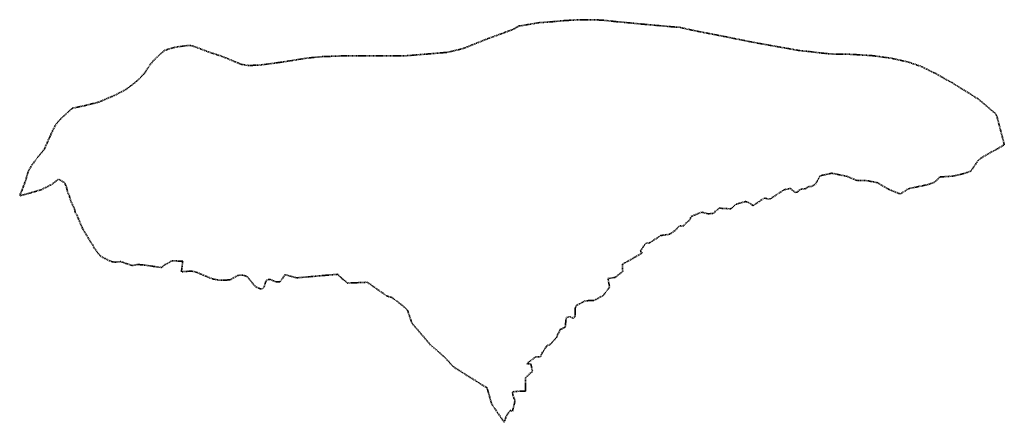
# Model space of a CAD drawing. Header units: metres. Extents: x 7423100 to 7431699, y 5527887 to 5533362.
# Tile 113 of 114: x 7426519 to 7428400, y 5532592 to 5533362. Entities that reach past the tile are written whole.
import ezdxf

# ---------------------------------------------------------------- set-up
doc = ezdxf.new("R2010")
doc.units = ezdxf.units.M
doc.header["$MEASUREMENT"] = 0
doc.linetypes.add('1.5_1.0', pattern=[2.5, 1.5, -1])
doc.layers.add('216-obręb ewidencyjny', color=7, linetype='CONTINUOUS')

msp = doc.modelspace()

# ---------------------------------------------------------------- linework, layer by layer
at = {"layer": '216-obręb ewidencyjny', "color": 7, "linetype": '1.5_1.0', "lineweight": 35, "flags": 128}
msp.add_lwpolyline([(7427856.1, 5533001.85), (7427860.42, 5533000.76), (7427878.01, 5533000.38), (7427886.6, 5533008.59), (7427905.49, 5533014.21), (7427911, 5533012.52), (7427919.92, 5533006.23), (7427941.39, 5533020.76), (7427952.09, 5533018.67), (7427978.58, 5533036.3), (7427991.37, 5533039.32), (7428000.78, 5533031.33), (7428004.88, 5533032.35), (7428010.18, 5533037.34), (7428020.58, 5533038.95), (7428026.27, 5533043.06), (7428032.37, 5533043.17), (7428038.77, 5533047.18), (7428048.15, 5533063.39), (7428061.98, 5533066.4), (7428070.35, 5533068.22), (7428081.89, 5533065.84), (7428082.36, 5533065.74), (7428085.46, 5533065.12), (7428098.36, 5533062.45), (7428110.39, 5533057.64), (7428119.27, 5533054.07), (7428130.77, 5533054.49), (7428139.57, 5533053.7), (7428152.08, 5533051.21), (7428156.68, 5533050.32), (7428168.31, 5533043.53), (7428178.41, 5533037.64), (7428186.87, 5533034.21), (7428201.31, 5533028.37), (7428207.43, 5533032.49), (7428216.6, 5533038.69), (7428237.11, 5533042.98), (7428242.99, 5533044.21), (7428253.59, 5533046.43), (7428266.59, 5533051.05), (7428276.87, 5533061.14), (7428302.18, 5533062.69), (7428323.99, 5533067.92), (7428335.97, 5533072.33), (7428346.37, 5533087.46), (7428350.35, 5533093.25), (7428353.17, 5533095.29), (7428358.23, 5533099.08), (7428384.14, 5533113.56), (7428399, 5533122.14), (7428399.88, 5533122.56), (7428391.72, 5533153.7), (7428385.43, 5533177.7), (7428385.15, 5533178.78), (7428382.35, 5533182.67), (7428375.09, 5533188.8), (7428368.99, 5533193.95), (7428355.03, 5533205.75), (7428349.81, 5533210.17), (7428339.81, 5533216.38), (7428333.51, 5533220.4), (7428324.53, 5533226.13), (7428320.55, 5533228.32), (7428315.49, 5533231.46), (7428304.1, 5533238.54), (7428301.99, 5533239.84), (7428300.61, 5533240.63), (7428271.41, 5533257.26), (7428266.27, 5533259.79), (7428264.29, 5533260.77), (7428251.37, 5533267.14), (7428240.37, 5533272.54), (7428231.95, 5533275.35), (7428228.87, 5533276.38), (7428227.86, 5533276.72), (7428215.39, 5533280.88), (7428183.37, 5533287.98), (7428151.13, 5533292.44), (7428149.88, 5533292.62), (7428132.76, 5533293.75), (7428114.41, 5533294.95), (7428109.66, 5533295.27), (7428088.32, 5533295.62), (7428082.82, 5533295.53), (7428080.28, 5533295.58), (7428074.67, 5533295.71), (7428058.97, 5533296.93), (7428046.02, 5533298.33), (7428021.92, 5533301.28), (7428017.96, 5533301.57), (7428014.47, 5533301.83), (7428009.16, 5533302.37), (7427992.61, 5533305.35), (7427987.67, 5533306.24), (7427972.51, 5533308.97), (7427953.32, 5533312.36), (7427936.62, 5533315.32), (7427923.54, 5533317.63), (7427918.18, 5533318.71), (7427914.25, 5533319.5), (7427890.06, 5533324.36), (7427880.72, 5533326.23), (7427869.72, 5533328.45), (7427849.17, 5533332.43), (7427833.04, 5533335.56), (7427825.61, 5533337), (7427818.63, 5533338.45), (7427810.59, 5533340.11), (7427793.3, 5533343.68), (7427779.63, 5533347.06), (7427775.2, 5533347.16), (7427760.96, 5533348.29), (7427756.62, 5533348.74), (7427744.05, 5533349.88), (7427727.11, 5533351.4), (7427709.44, 5533352.99), (7427706.99, 5533353.23), (7427677.94, 5533355.98), (7427673.79, 5533356.38), (7427659.83, 5533357.71), (7427657.37, 5533357.95), (7427650.9, 5533358.64), (7427647.98, 5533358.95), (7427633.07, 5533360.54), (7427632.4, 5533360.61), (7427623.84, 5533360.98), (7427611.62, 5533361.51), (7427605.57, 5533361.45), (7427600.09, 5533361.41), (7427586.62, 5533361.28), (7427566.9, 5533360.24), (7427561.47, 5533359.95), (7427546.38, 5533358.57), (7427536.99, 5533357.71), (7427526.26, 5533356.9), (7427512.1, 5533355.84), (7427510.24, 5533355.7), (7427494.7, 5533352.98), (7427484.43, 5533351.3), (7427478.11, 5533350.27), (7427473.23, 5533349.47), (7427459.47, 5533342.26), (7427440.43, 5533335.19), (7427435.19, 5533333.28), (7427412.41, 5533324.95), (7427391.75, 5533316.71), (7427388.67, 5533315.48), (7427387.29, 5533314.93), (7427371.02, 5533308.43), (7427369.69, 5533307.9), (7427366.21, 5533306.52), (7427365.69, 5533306.31), (7427364.72, 5533306.07), (7427335.92, 5533299.16), (7427299.84, 5533296.13), (7427296.99, 5533295.89), (7427294.8, 5533295.71), (7427264.77, 5533293.19), (7427262.19, 5533292.98), (7427251.59, 5533292.38), (7427236, 5533292.39), (7427196.58, 5533292.42), (7427151.2, 5533292.74), (7427146.52, 5533292.77), (7427121.5, 5533291.83), (7427111.3, 5533291.45), (7427108.18, 5533291.33), (7427097.28, 5533290.98), (7427094.06, 5533290.68), (7427067.92, 5533288.19), (7427045.81, 5533284.63), (7427018.28, 5533280.19), (7427014.22, 5533279.67), (7426977.81, 5533274.94), (7426956.55, 5533273.95), (7426942.19, 5533276.16), (7426941.08, 5533276.69), (7426933.47, 5533279.98), (7426932.41, 5533280.29), (7426915.9, 5533287.2), (7426904.6, 5533292.02), (7426899.04, 5533293.58), (7426880.84, 5533299.49), (7426863.25, 5533306.2), (7426855.25, 5533309.26), (7426847.91, 5533311.75), (7426840.64, 5533312.37), (7426838.33, 5533312.05), (7426816.72, 5533309.15), (7426806.46, 5533306.34), (7426805.7, 5533306.13), (7426795.87, 5533302.9), (7426790.67, 5533298.38), (7426788.78, 5533296.73), (7426778.65, 5533287.49), (7426769, 5533276.83), (7426762.88, 5533267.52), (7426756.87, 5533258.38), (7426749.91, 5533251.39), (7426742.41, 5533243.87), (7426734.88, 5533238.08), (7426731.09, 5533235.16), (7426728.52, 5533233.17), (7426722.5, 5533228.56), (7426700.13, 5533216.92), (7426670.19, 5533204.09), (7426669.21, 5533203.85), (7426644.14, 5533197.58), (7426642.58, 5533197.24), (7426638.64, 5533196.39), (7426619.19, 5533192.2), (7426617.67, 5533190.8), (7426596.01, 5533170.92), (7426586.9, 5533159.63), (7426576.14, 5533137.01), (7426575.72, 5533136.03), (7426573.17, 5533130.12), (7426567.33, 5533116.89), (7426566.21, 5533114.36), (7426560.72, 5533107.48), (7426548.35, 5533091.98), (7426540.99, 5533081.78), (7426535.34, 5533071.46), (7426529.25, 5533050.93), (7426519.01, 5533024.9), (7426559.81, 5533036.46), (7426580.15, 5533046.73), (7426592.7, 5533056.75), (7426603.61, 5533051.26), (7426605.48, 5533049.24), (7426608.22, 5533041.77), (7426610.63, 5533032.47), (7426613.64, 5533026.07), (7426614.76, 5533021.27), (7426616.87, 5533014.08), (7426620.98, 5533006.08), (7426623.97, 5532999.48), (7426624.88, 5532994.48), (7426626.18, 5532991.48), (7426627.58, 5532990.09), (7426635.21, 5532971.85), (7426638.03, 5532965.11), (7426640.82, 5532959.4), (7426645.83, 5532951.2), (7426649.04, 5532945.81), (7426655.95, 5532934.41), (7426658.16, 5532931.82), (7426661.18, 5532925.82), (7426663.87, 5532922.12), (7426669.98, 5532913.63), (7426674.39, 5532909.13), (7426692.22, 5532900.2), (7426693.7, 5532899.45), (7426702, 5532898.36), (7426711.8, 5532899.48), (7426734.31, 5532891.8), (7426744.12, 5532893.84), (7426754.99, 5532893.14), (7426781.63, 5532889.28), (7426789.7, 5532888.11), (7426796.37, 5532893.4), (7426800.31, 5532895.22), (7426808.91, 5532900.59), (7426830.51, 5532900.52), (7426827.84, 5532879.91), (7426836.84, 5532880.62), (7426848.24, 5532881.24), (7426858.04, 5532878.55), (7426886.66, 5532866.48), (7426901.08, 5532863.8), (7426920.57, 5532864.42), (7426936.06, 5532873.14), (7426945.26, 5532873.55), (7426953.16, 5532871.16), (7426959.87, 5532862.77), (7426969.09, 5532851.58), (7426977.09, 5532848.19), (7426978.39, 5532847.49), (7426982.39, 5532847.69), (7426984.19, 5532848.5), (7426986.29, 5532851.8), (7426988.78, 5532860.4), (7426989.58, 5532862.4), (7426993.57, 5532865.31), (7426998.37, 5532865.01), (7427008.18, 5532860.73), (7427016.08, 5532860.54), (7427026.08, 5532874.55), (7427047.59, 5532868.37), (7427049.99, 5532868.58), (7427076.64, 5532870.89), (7427126.09, 5532875.17), (7427132.23, 5532869.46), (7427135.91, 5532866.04), (7427145.07, 5532858.45), (7427174.62, 5532859.49), (7427182.89, 5532860), (7427193.37, 5532852.69), (7427209.87, 5532841.08), (7427219.84, 5532834.08), (7427230.79, 5532830.42), (7427243.84, 5532820.46), (7427252.16, 5532814.12), (7427259.56, 5532807), (7427267.82, 5532783.26), (7427268.49, 5532781.32), (7427296.37, 5532749.08), (7427298.11, 5532747.05), (7427303.07, 5532740.88), (7427318.37, 5532727.88), (7427333.69, 5532713.7), (7427342.3, 5532704.01), (7427344.7, 5532701.4), (7427346.79, 5532699.21), (7427347.71, 5532698.11), (7427364.62, 5532687.57), (7427411.78, 5532658.19), (7427420.8, 5532626.79), (7427421.61, 5532625.63), (7427427.06, 5532617.78), (7427444.65, 5532592.42), (7427448.23, 5532604.02), (7427452.43, 5532610.13), (7427455.72, 5532615.13), (7427460.42, 5532613.54), (7427465.4, 5532634.15), (7427460.99, 5532643.84), (7427460.58, 5532649.84), (7427464.18, 5532651.45), (7427484.98, 5532651.87), (7427484.95, 5532677.28), (7427498.54, 5532689.89), (7427495.32, 5532704.29), (7427487.72, 5532704.38), (7427504.52, 5532717.4), (7427513.32, 5532717.41), (7427518.21, 5532726.52), (7427525.48, 5532737.93), (7427533.08, 5532741.74), (7427544.28, 5532754.15), (7427547.26, 5532760.96), (7427551.65, 5532769.58), (7427561.24, 5532774.38), (7427562.43, 5532787.98), (7427563.82, 5532792.78), (7427570.13, 5532794.22), (7427576.24, 5532791), (7427580.42, 5532795), (7427580.3, 5532810.2), (7427581.3, 5532814.61), (7427597.79, 5532823.93), (7427601.39, 5532824.63), (7427615.99, 5532825.25), (7427633.28, 5532834.37), (7427643.03, 5532847), (7427645.86, 5532850.69), (7427642.64, 5532867.08), (7427657.14, 5532869.3), (7427670.93, 5532880.52), (7427670.41, 5532894.32), (7427708.29, 5532915.77), (7427704.5, 5532919.36), (7427709.39, 5532926.54), (7427714.87, 5532934.58), (7427722.47, 5532935.19), (7427743.15, 5532949.01), (7427761.35, 5532951.84), (7427767.37, 5532956.38), (7427772.74, 5532960.45), (7427779.24, 5532967.86), (7427785.84, 5532966.97), (7427799.22, 5532979.48), (7427801.42, 5532985.49), (7427821.61, 5532993.91), (7427830.19, 5532991.64), (7427833.61, 5532990.73), (7427844.63, 5532991.34), (7427848.81, 5532996.66)], close=True, dxfattribs=at)

doc.saveas('drawing.dxf')
